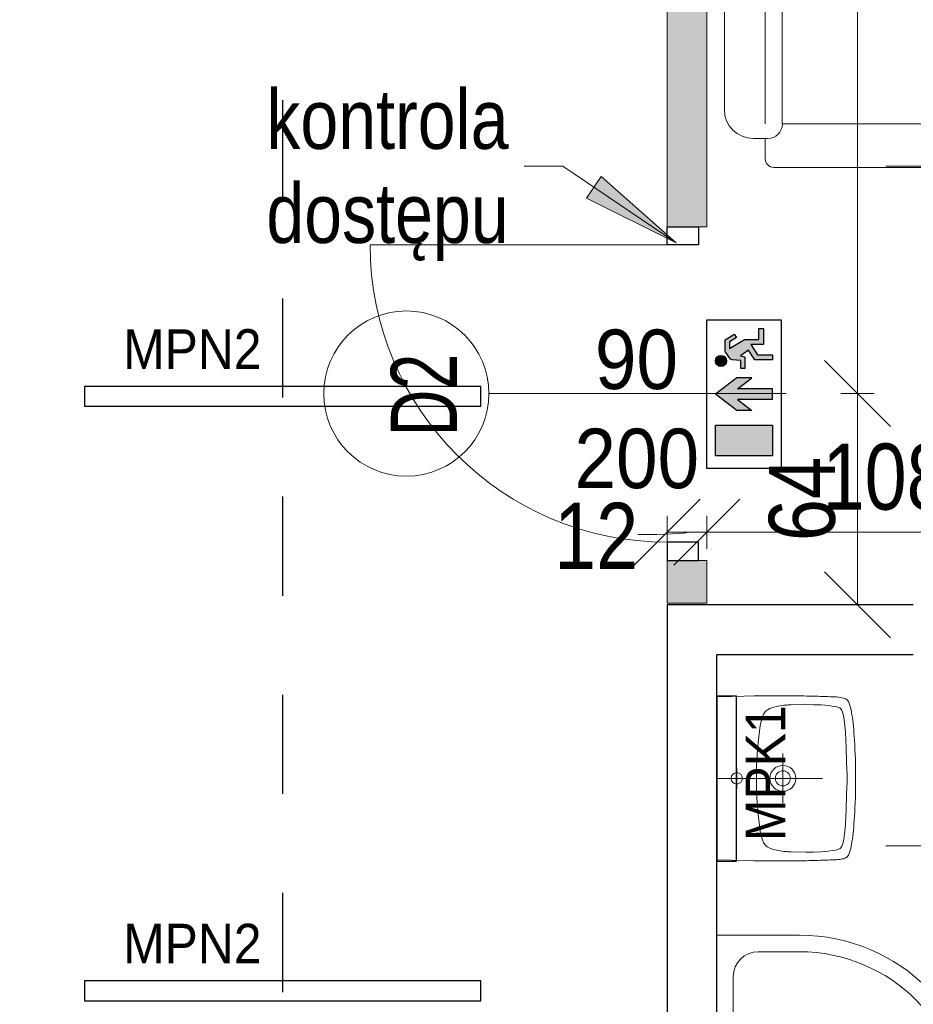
# Model space of a CAD drawing. Header units: centimetres. Extents: x -1631 to 21770, y -8842 to 3590.
# Tile 103 of 142: x -519 to -248, y 1989 to 2288. Entities that reach past the tile are written whole.
import ezdxf

# ---------------------------------------------------------------- set-up
doc = ezdxf.new("R2010")
doc.units = ezdxf.units.CM
doc.linetypes.add('Dash', pattern=[60, 30, -30])
for name, color, linetype, lineweight in [('A-ANNO-DIMS', 211, 'Continuous', 13), ('A-ANNO-DIMS-100', 211, 'Continuous', 13), ('A-ANNO-NOTE', 131, 'Continuous', 9), ('A-AREA-IDEN', 2, 'Continuous', 13), ('A-DETL', 90, 'Continuous', 9), ('A-DETL-GENF', 92, 'Continuous', 9), ('A-DETL-MEDM', 33, 'Continuous', 13), ('A-DOOR', 31, 'Continuous', 13), ('A-WALL', 113, 'Continuous', 13), ('A-WALL-PATT', 111, 'Continuous', 13), ('G-ANNO-TEXT', 231, 'Continuous', 13), ('I-FURN', 30, 'Continuous', 9), ('P-SANR-FIXT', 6, 'Continuous', 9)]:
    doc.layers.add(name, color=color, linetype=linetype, lineweight=lineweight)
doc.layers.add('E_oprawy', color=12, linetype='Continuous')
doc.styles.add('Arial', font='arial.ttf', dxfattribs={"width": 0.9, "height": 18})
doc.styles.add('Arial Narrow_5', font='ARIALN.TTF', dxfattribs={"height": 20})
doc.styles.add('Arial Narrow_6', font='ARIALN.TTF', dxfattribs={"height": 18})
doc.styles.add('Arial_1', font='arial.ttf', dxfattribs={"width": 0.7, "height": 20})
doc.dimstyles.new('Diagonal_1_100__0__wewnętrzne', dxfattribs={"dimscale": 30.48, "dimtxt": 20.468619, "dimasz": 0.656168, "dimexe": 0.164042, "dimexo": 0.0625, "dimgap": 0.032808, "dimtad": 1, "dimdec": 0, "dimdsep": 46, "dimtxsty": 'Arial Narrow_5', "dimblk1": 'OBLIQUE', "dimblk2": 'OBLIQUE', "dimsah": 1, "dimcen": 0.09, "dimazin": 0, "dimtfac": 1, "dimtdec": 4, "dimtix": 1, "dimtmove": 0, "dimatfit": 3, "dimfxl": 0, "dimtvp": 1, "dimtolj": 1, "dimtzin": 0, "dimarcsym": 0})
doc.dimstyles.new('Diagonal_1_100__0__wewnętrzne_1', dxfattribs={"dimscale": 30.48, "dimtxt": 20.468619, "dimasz": 0.656168, "dimexe": 0.164042, "dimexo": 0.0625, "dimgap": 0.032808, "dimtad": 1, "dimdec": 0, "dimdsep": 46, "dimtxsty": 'Arial Narrow_5', "dimblk1": 'OBLIQUE', "dimblk2": 'OBLIQUE', "dimsah": 1, "dimcen": 0.09, "dimazin": 0, "dimtfac": 1, "dimtdec": 4, "dimtix": 1, "dimtmove": 1, "dimatfit": 3, "dimfxl": 0, "dimtvp": 1, "dimtolj": 1, "dimtzin": 0, "dimarcsym": 0})

# ---------------------------------------------------------------- blocks, each defined once
blk = doc.blocks.new('brodzik natryskowy 80x80 półokrągły - brodzik natryskowy 80x80 półokrągły-2355028-6_piętro IV __13_80 m_ - stan projektowany')
at = {"layer": 'P-SANR-FIXT'}
for p, q in [((-60, -5), (-60, 20)), ((-47.5, 15), (7.5, 15)), ((-55, -5), (-55, 7.5)), ((15, 7.5), (15, -47.5)), ((7.5, -55), (-5, -55)), ((20, -60), (-5, -60))]:
    blk.add_line(p, q, dxfattribs=at)
blk.add_circle((0, 0), 2.5, dxfattribs=at)
for centre, radius, start, end in [((-47.5, 7.5), 7.5, 90, 180), ((7.5, 7.5), 7.5, 360, 90), ((-5, -5), 55, 180, 270), ((-5, -5), 50, 180, 270), ((7.5, -47.5), 7.5, 270, 360)]:
    blk.add_arc(centre, radius, start, end, dxfattribs=at)
blk = doc.blocks.new('kanapa 3 siedziska - kanapa-819259-6_piętro IV __13_80 m_ - stan projektowany')
at = {"layer": 'I-FURN'}
for p, q in [((-68.01, 33.89), (-32.91, 33.89)), ((-15.36, 33.89), (15.36, 33.89)), ((32.91, 33.89), (68.01, 33.89)), ((-76.78, 20.72), (-76.78, 25.11)), ((-24.13, 25.11), (-24.13, 20.72)), ((24.13, 25.11), (24.13, 20.72)), ((76.78, 25.11), (76.78, 20.72)), ((-76.78, 21.53), (-82.92, 21.53)), ((-72.39, 21.53), (-28.68, 21.53)), ((19.58, 21.53), (-19.58, 21.53)), ((28.52, 21.53), (34.66, 21.53)), ((72.39, 21.53), (28.68, 21.53)), ((76.78, 21.53), (82.92, 21.53)), ((-85.56, -29.29), (-85.56, 18.9)), ((85.56, 18.9), (85.56, -29.29)), ((-72.39, 16.34), (-72.39, -29.29)), ((-24.13, 16.34), (-72.39, 16.34)), ((-24.13, 16.34), (-24.13, -29.29)), ((24.13, 16.34), (-24.13, 16.34)), ((72.39, 16.34), (24.13, 16.34)), ((24.13, -29.29), (24.13, 16.34)), ((72.39, -29.29), (72.39, 16.34)), ((-72.39, -29.29), (-85.56, -29.29)), ((85.56, -29.29), (72.39, -29.29)), ((-26.76, -31.93), (-69.76, -31.93)), ((-21.5, -31.93), (21.5, -31.93)), ((26.76, -31.93), (69.76, -31.93))]:
    blk.add_line(p, q, dxfattribs=at)
for centre, radius, start, end in [((-68.01, 25.11), 8.77, 90, 180), ((-32.91, 25.11), 8.77, 0, 90), ((-15.36, 25.11), 8.77, 90, 180), ((15.36, 25.11), 8.77, 360, 90), ((32.91, 25.11), 8.77, 90, 180), ((68.01, 25.11), 8.77, 0, 90), ((-82.92, 18.9), 2.63, 90, 180), ((82.92, 18.9), 2.63, 0, 90), ((-72.39, 20.72), 4.39, 180, 270), ((-28.52, 20.72), 4.39, 270, 0), ((-19.74, 20.72), 4.39, 180, 270), ((19.74, 20.72), 4.39, 270, 360), ((28.52, 20.72), 4.39, 180, 270), ((72.39, 20.72), 4.39, 270, 0), ((-69.76, -29.29), 2.63, 180, 270), ((-26.76, -29.29), 2.63, 270, 0), ((-21.5, -29.29), 2.63, 180, 270), ((21.5, -29.29), 2.63, 270, 0), ((26.76, -29.29), 2.63, 180, 270), ((69.76, -29.29), 2.63, 270, 0)]:
    blk.add_arc(centre, radius, start, end, dxfattribs=at)
blk = doc.blocks.new('Umywalka koło Nova Pro - Pro 50-2266753-6_piętro IV __13_80 m_ - stan projektowany')
at = {"layer": 'P-SANR-FIXT'}
for p, q in [((-10.24, 47.61), (-9.61, 47.82)), ((-9.61, 47.82), (-10.24, 47.61)), ((-9.61, 47.82), (-8.94, 48.01)), ((-8.94, 48.01), (-9.61, 47.82)), ((-8.94, 48.01), (-8.25, 48.14)), ((-8.25, 48.14), (-8.94, 48.01)), ((-8.25, 48.14), (-7.5, 48.3)), ((-7.5, 48.3), (-8.25, 48.14)), ((-7.5, 48.3), (-6.73, 48.41)), ((-6.73, 48.41), (-7.5, 48.3)), ((-6.73, 48.41), (-5.93, 48.54)), ((-5.93, 48.54), (-6.73, 48.41)), ((-5.93, 48.54), (-5.1, 48.65)), ((-5.1, 48.65), (-5.93, 48.54)), ((-5.1, 48.65), (-4.2, 48.75)), ((-4.2, 48.75), (-5.1, 48.65)), ((-4.2, 48.75), (-3.27, 48.86)), ((-3.27, 48.86), (-4.2, 48.75)), ((-3.27, 48.86), (-2.28, 48.94)), ((-2.28, 48.94), (-3.27, 48.86)), ((-2.28, 48.94), (-1.24, 49.02)), ((-1.24, 49.02), (-2.28, 48.94)), ((-1.24, 49.02), (-0.15, 49.13)), ((-0.15, 49.13), (-1.24, 49.02)), ((-0.15, 49.13), (1.05, 49.21)), ((1.05, 49.21), (-0.15, 49.13)), ((1.05, 49.21), (2.3, 49.26)), ((2.3, 49.26), (1.05, 49.21)), ((2.3, 49.26), (3.66, 49.34)), ((3.66, 49.34), (2.3, 49.26)), ((3.66, 49.34), (5.12, 49.39)), ((5.12, 49.39), (3.66, 49.34)), ((5.12, 49.39), (6.72, 49.45)), ((6.72, 49.45), (5.12, 49.39)), ((6.72, 49.45), (8.45, 49.47)), ((8.45, 49.47), (6.72, 49.45)), ((8.45, 49.47), (10.4, 49.5)), ((10.4, 49.5), (8.45, 49.47)), ((10.4, 49.5), (14.63, 49.5)), ((14.63, 49.5), (10.4, 49.5)), ((14.63, 49.5), (16.55, 49.47)), ((16.55, 49.47), (14.63, 49.5)), ((16.55, 49.47), (18.31, 49.45)), ((18.31, 49.45), (16.55, 49.47)), ((18.31, 49.45), (19.88, 49.39)), ((19.88, 49.39), (18.31, 49.45)), ((19.88, 49.39), (21.34, 49.34)), ((21.34, 49.34), (19.88, 49.39)), ((21.34, 49.34), (22.7, 49.26)), ((22.7, 49.26), (21.34, 49.34)), ((22.7, 49.26), (23.98, 49.21)), ((23.98, 49.21), (22.7, 49.26)), ((23.98, 49.21), (25.15, 49.13)), ((25.15, 49.13), (23.98, 49.21)), ((25.15, 49.13), (26.24, 49.02)), ((26.24, 49.02), (25.15, 49.13)), ((26.24, 49.02), (27.31, 48.94)), ((27.31, 48.94), (26.24, 49.02)), ((27.31, 48.94), (28.29, 48.86)), ((28.29, 48.86), (27.31, 48.94)), ((28.29, 48.86), (29.23, 48.75)), ((29.23, 48.75), (28.29, 48.86)), ((29.23, 48.75), (30.1, 48.65)), ((30.1, 48.65), (29.23, 48.75)), ((30.1, 48.65), (30.93, 48.54)), ((30.93, 48.54), (30.1, 48.65)), ((30.93, 48.54), (31.76, 48.41)), ((31.76, 48.41), (30.93, 48.54)), ((31.76, 48.41), (32.5, 48.3)), ((32.5, 48.3), (31.76, 48.41)), ((32.5, 48.3), (33.25, 48.14)), ((33.25, 48.14), (32.5, 48.3)), ((33.25, 48.14), (33.97, 48.01)), ((33.97, 48.01), (33.25, 48.14)), ((33.97, 48.01), (34.63, 47.82)), ((34.63, 47.82), (33.97, 48.01)), ((34.63, 47.82), (35.24, 47.61)), ((35.24, 47.61), (34.63, 47.82)), ((-12.08, 44.31), (-12, 44.87)), ((-12, 44.87), (-11.92, 45.37)), ((-11.92, 45.37), (-11.82, 45.88)), ((-11.82, 45.88), (-11.71, 46.17)), ((-11.6, 46.46), (-11.79, 45.88)), ((-11.71, 46.17), (-11.6, 46.46)), ((-11.6, 46.46), (-11.26, 46.97)), ((-11.26, 46.97), (-11.6, 46.46)), ((-11.26, 46.97), (-10.8, 47.34)), ((-10.8, 47.34), (-11.26, 46.97)), ((-10.8, 47.34), (-10.24, 47.61)), ((-10.24, 47.61), (-10.8, 47.34)), ((-8.86, 44.6), (-8.7, 44.84)), ((-8.7, 44.84), (-8.51, 45.05)), ((-8.51, 45.05), (-8.03, 45.35)), ((-8.03, 45.35), (-7.53, 45.56)), ((-7.53, 45.56), (-6.97, 45.72)), ((-6.97, 45.72), (-5.88, 45.93)), ((-5.88, 45.93), (-3.64, 46.25)), ((-3.64, 46.25), (-1.4, 46.44)), ((-1.4, 46.44), (3.1, 46.68)), ((3.1, 46.68), (7.6, 46.81)), ((7.6, 46.81), (9.86, 46.89)), ((9.86, 46.89), (11.04, 46.92)), ((11.04, 46.92), (11.7, 46.92)), ((11.7, 46.92), (12.5, 46.94)), ((12.5, 46.94), (13.3, 46.92)), ((13.3, 46.92), (13.99, 46.92)), ((13.99, 46.92), (15.14, 46.89)), ((15.14, 46.89), (17.4, 46.81)), ((17.4, 46.81), (21.9, 46.68)), ((21.9, 46.68), (26.4, 46.44)), ((26.4, 46.44), (28.64, 46.25)), ((28.64, 46.25), (30.88, 45.93)), ((30.88, 45.93), (31.97, 45.72)), ((31.97, 45.72), (32.53, 45.56)), ((32.53, 45.56), (33.06, 45.35)), ((33.06, 45.35), (33.54, 45.05)), ((33.54, 45.05), (33.73, 44.84)), ((33.73, 44.84), (33.86, 44.6)), ((35.24, 47.61), (35.8, 47.34)), ((35.8, 47.34), (35.24, 47.61)), ((35.8, 47.34), (36.28, 46.97)), ((36.28, 46.97), (35.8, 47.34)), ((36.28, 46.97), (36.6, 46.46)), ((36.6, 46.46), (36.28, 46.97)), ((36.6, 46.46), (36.82, 45.88)), ((36.82, 45.88), (36.92, 45.37)), ((36.92, 45.37), (37.03, 44.87)), ((37.03, 44.87), (37.08, 44.31)), ((-12.24, 41.11), (-12.22, 41.78)), ((-12.22, 41.78), (-12.19, 42.44)), ((-12.19, 42.44), (-12.16, 43.08)), ((-12.16, 43.08), (-12.14, 43.72)), ((-12.14, 43.72), (-12.08, 44.31)), ((-9.53, 41.32), (-9.39, 42.44)), ((-9.39, 42.44), (-9.21, 43.53)), ((-9.21, 43.53), (-9.05, 44.09)), ((-9.05, 44.09), (-8.86, 44.6)), ((33.86, 44.6), (34.07, 44.09)), ((34.07, 44.09), (34.21, 43.53)), ((34.21, 43.53), (34.39, 42.44)), ((34.39, 42.44), (34.53, 41.32)), ((37.08, 44.31), (37.14, 43.72)), ((37.14, 43.72), (37.16, 43.08)), ((37.16, 43.08), (37.19, 42.44)), ((37.19, 42.44), (37.22, 41.78)), ((37.22, 41.78), (37.24, 41.11)), ((-12.35, 38.15), (-12.32, 38.93)), ((-12.32, 38.93), (-12.3, 39.67)), ((-12.3, 39.67), (-12.27, 40.39)), ((-12.27, 40.39), (-12.24, 41.11)), ((-9.79, 36.82), (-9.71, 39.06)), ((-9.71, 39.06), (-9.53, 41.32)), ((12.5, 7.5), (12.5, 39.5)), ((34.53, 41.32), (34.71, 39.06)), ((34.71, 39.06), (34.82, 36.82)), ((37.24, 41.11), (37.27, 40.39)), ((37.27, 40.39), (37.3, 39.67)), ((37.3, 39.67), (37.32, 38.93)), ((37.32, 38.93), (37.35, 38.15)), ((-12.4, 35.38), (-12.38, 36.56)), ((-12.38, 36.56), (-12.35, 37.38)), ((-12.35, 37.38), (-12.35, 38.15)), ((-9.84, 34.56), (-9.79, 36.82)), ((34.82, 36.82), (34.84, 34.56)), ((37.35, 38.15), (37.35, 37.38)), ((37.35, 37.38), (37.38, 36.56)), ((37.38, 36.56), (37.4, 35.38)), ((-12.46, 32), (-12.43, 32.96)), ((-12.43, 33.89), (-12.4, 34.8)), ((-12.43, 32.96), (-12.43, 33.89)), ((-12.4, 34.8), (-12.4, 35.38)), ((-9.76, 30.06), (-9.84, 34.56)), ((34.84, 34.56), (34.76, 30.06)), ((37.4, 35.38), (37.43, 34.8)), ((37.43, 34.8), (37.43, 33.89)), ((37.43, 33.89), (37.46, 32.96)), ((37.46, 32.96), (37.46, 32)), ((-12.48, 29.31), (-12.46, 30.99)), ((-12.46, 30.99), (-12.46, 32)), ((-9.74, 29.37), (-9.76, 30.06)), ((34.76, 30.06), (34.74, 29.37)), ((37.46, 32), (37.48, 30.99)), ((37.48, 30.99), (37.48, 29.31)), ((-12.51, 25.8), (-12.48, 27.63)), ((-12.48, 27.63), (-12.48, 29.31)), ((-9.71, 29.05), (-9.74, 29.37)), ((-9.69, 28.65), (-9.71, 29.05)), ((-9.61, 27.77), (-9.69, 28.65)), ((-9.37, 26.04), (-9.61, 27.77)), ((20.01, 27.5), (5.01, 27.5)), ((34.63, 27.77), (34.37, 26.04)), ((34.69, 28.65), (34.63, 27.77)), ((34.71, 29.05), (34.69, 28.65)), ((34.74, 29.37), (34.71, 29.05)), ((37.48, 29.31), (37.51, 27.63)), ((37.51, 27.63), (37.51, 23.77)), ((-12.48, 23.77), (-12.51, 25.8)), ((-8.91, 24.36), (-9.37, 26.04)), ((-8.62, 23.53), (-8.91, 24.36)), ((33.91, 24.36), (33.62, 23.53)), ((34.37, 26.04), (33.91, 24.36)), ((-12.48, 21.48), (-12.48, 23.77)), ((-12.45, 18.85), (-12.48, 21.48)), ((-8.19, 22.76), (-8.62, 23.53)), ((-7.93, 22.41), (-8.19, 22.76)), ((-7.61, 22.12), (-7.93, 22.41)), ((-6.89, 21.64), (-7.61, 22.12)), ((-6.09, 21.3), (-6.89, 21.64)), ((-5.24, 21.03), (-6.09, 21.3)), ((-3.53, 20.66), (-5.24, 21.03)), ((30.26, 21.03), (28.56, 20.66)), ((31.09, 21.3), (30.26, 21.03)), ((31.89, 21.64), (31.09, 21.3)), ((32.61, 22.12), (31.89, 21.64)), ((32.93, 22.41), (32.61, 22.12)), ((33.19, 22.76), (32.93, 22.41)), ((33.62, 23.53), (33.19, 22.76)), ((37.48, 21.48), (37.45, 18.85)), ((37.51, 23.77), (37.48, 21.48)), ((-12.4, 15.78), (-12.45, 18.85)), ((-1.83, 20.39), (-3.53, 20.66)), ((1.66, 19.99), (-1.83, 20.39)), ((5.15, 19.7), (1.66, 19.99)), ((8.64, 19.56), (5.15, 19.7)), ((10.37, 19.51), (8.64, 19.56)), ((14.63, 19.51), (10.37, 19.51)), ((16.36, 19.56), (14.63, 19.51)), ((19.88, 19.7), (16.36, 19.56)), ((23.34, 19.99), (19.88, 19.7)), ((26.83, 20.39), (23.34, 19.99)), ((28.56, 20.66), (26.83, 20.39)), ((37.45, 18.85), (37.4, 15.78)), ((-12.32, 12.08), (-12.4, 15.78)), ((37.4, 15.78), (37.32, 12.08)), ((-12.19, 7.5), (-12.32, 12.08)), ((15.72, 13.52), (9.46, 13.52)), ((37.32, 12.08), (37.19, 7.5))]:
    blk.add_line(p, q, dxfattribs=at)
for centre, radius in [((12.51, 27.5), 3.92), ((12.51, 27.5), 2.28), ((12.5, 13.52), 1.72)]:
    blk.add_circle(centre, radius, dxfattribs=at)
blk = doc.blocks.new('DRZWI 1S - automatyczna etykieta - Drzwi 90-2321137-6_piętro IV __13_80 m_ - stan projektowany')
at = {"layer": 'A-DETL-GENF'}
for p, q in [((-50.5, 6), (-50.5, -3.5)), ((-45, 6), (-50.5, 6)), ((-45, -3.5), (-45, 6)), ((50.5, 6), (45, 6)), ((45, 6), (45, -3.5)), ((50.5, -3.5), (50.5, 6)), ((-50.5, -3.5), (-45, -3.5)), ((45, -3.5), (50.5, -3.5))]:
    blk.add_line(p, q, dxfattribs=at)
at = {"layer": 'A-DETL-MEDM', "lineweight": 25}
for p, q in [((-45, 6), (-50.5, 6)), ((-50.5, 6), (-50.5, -3.5)), ((-45, -3.5), (-45, 6)), ((45, -3.5), (45, 6)), ((45, 6), (50.5, 6)), ((50.5, 6), (50.5, -3.5)), ((-50.5, -3.5), (-45, -3.5)), ((50.5, -3.5), (45, -3.5))]:
    blk.add_line(p, q, dxfattribs=at)
at = {"layer": 'A-DOOR'}
blk.add_line((45, 6), (45, 96), dxfattribs=at)
blk.add_arc((45, 6), 90, 90, 180, dxfattribs=at)
blk = doc.blocks.new('DIMBLOCK118-6_piętro IV __13_80 m_ - stan projektowany')
at = {"layer": 'A-ANNO-DIMS-100', "transparency": 16777216}
for p, q in [((-310.62, 2132.33), (-300.62, 2142.33)), ((-202.62, 2132.33), (-192.62, 2142.33)), ((-310.62, 2127.33), (-310.62, 2137.33)), ((-202.62, 2127.33), (-202.62, 2137.33)), ((-310.62, 2132.33), (-320.62, 2122.33)), ((-202.62, 2132.33), (-310.62, 2132.33)), ((-310.62, 2132.33), (-310.62, 2127.33)), ((-202.62, 2132.33), (-212.62, 2122.33)), ((-202.62, 2132.33), (-202.62, 2127.33))]:
    blk.add_line(p, q, dxfattribs=at)
at = {"layer": 'A-ANNO-DIMS-100', "color": 0, "transparency": 16777216, "insert": (-275.63, 2159.18), "char_height": 20, "width": 45.6158, "attachment_point": 1, "line_spacing_factor": 0.974696, "style": 'Arial Narrow_5'}
blk.add_mtext('108', dxfattribs=at)
blk = doc.blocks.new('_Oblique')
at = {"color": 0, "linetype": 'ByBlock', "lineweight": -2}
blk.add_line((-0.5, -0.5), (0.5, 0.5), dxfattribs=at)
blk = doc.blocks.new('DIMBLOCK119-6_piętro IV __13_80 m_ - stan projektowany')
at = {"layer": 'A-ANNO-DIMS-100', "transparency": 16777216}
for p, q in [((-322.62, 2132.33), (-312.62, 2142.33)), ((-310.62, 2132.33), (-300.62, 2142.33)), ((-322.62, 2127.33), (-322.62, 2137.33)), ((-310.62, 2127.33), (-310.62, 2137.33)), ((-322.62, 2132.33), (-332.62, 2122.33)), ((-310.62, 2132.33), (-322.62, 2132.33)), ((-322.62, 2132.33), (-322.62, 2127.33)), ((-310.62, 2132.33), (-320.62, 2122.33)), ((-310.62, 2132.33), (-310.62, 2127.33))]:
    blk.add_line(p, q, dxfattribs=at)
blk.add_ellipse((-331.55, 2132.33), major_axis=(14.92, 0), ratio=0.046267, start_param=4.712389, end_param=6.283185, dxfattribs=at)
at = {"layer": 'A-ANNO-DIMS-100', "color": 0, "transparency": 16777216, "insert": (-356.89, 2141.25), "char_height": 20, "width": 30.4105, "attachment_point": 1, "line_spacing_factor": 0.974696, "style": 'Arial Narrow_5'}
blk.add_mtext('12', dxfattribs=at)
blk = doc.blocks.new('METKA_POMIESZCZENIA2 - Rozbudowana - bez ramki-2396678-6_piętro IV __13_80 m_ - stan projektowany')
at = {"layer": 'A-AREA-IDEN'}
for p, q in [((0, 0.425), (0, 0)), ((0.0976, 0), (-0.8, 0)), ((-0.8, 0), (0.9, 0)), ((0, 0), (0, -0.425))]:
    blk.add_line(p, q, dxfattribs=at)
blk = doc.blocks.new('METKA_POMIESZCZENIA2 - Krótka - bez ramki 2-2396683-6_piętro IV __13_80 m_ - stan projektowany')
at = {"layer": 'A-AREA-IDEN'}
blk.add_line((0.0976, 0), (-0.8, 0), dxfattribs=at)
blk = doc.blocks.new('DIMBLOCK199-6_piętro IV __13_80 m_ - stan projektowany')
at = {"layer": 'A-ANNO-DIMS-100', "transparency": 16777216}
for p, q in [((-265.02, 2174.33), (-275.02, 2184.33)), ((-270.02, 2174.33), (-260.02, 2174.33)), ((-265.02, 2174.33), (-270.02, 2174.33)), ((-265.02, 2110.33), (-265.02, 2174.33)), ((-265.02, 2174.33), (-255.02, 2164.33)), ((-265.02, 2110.33), (-275.02, 2120.33)), ((-270.02, 2110.33), (-260.02, 2110.33)), ((-265.02, 2110.33), (-270.02, 2110.33)), ((-265.02, 2110.33), (-255.02, 2100.33))]:
    blk.add_line(p, q, dxfattribs=at)
at = {"layer": 'A-ANNO-DIMS-100', "color": 0, "transparency": 16777216, "insert": (-291.87, 2129.65), "char_height": 20, "width": 30.4105, "attachment_point": 1, "rotation": 90, "line_spacing_factor": 0.974696, "style": 'Arial Narrow_5'}
blk.add_mtext('64', dxfattribs=at)
blk = doc.blocks.new('DIMBLOCK200-6_piętro IV __13_80 m_ - stan projektowany')
at = {"layer": 'A-ANNO-DIMS-100', "transparency": 16777216}
for p, q in [((-265.02, 2452.33), (-275.02, 2462.33)), ((-270.02, 2452.33), (-260.02, 2452.33)), ((-265.02, 2452.33), (-270.02, 2452.33)), ((-265.02, 2174.33), (-265.02, 2452.33)), ((-265.02, 2452.33), (-255.02, 2442.33)), ((-265.02, 2174.33), (-275.02, 2184.33)), ((-270.02, 2174.33), (-260.02, 2174.33)), ((-265.02, 2174.33), (-270.02, 2174.33)), ((-265.02, 2174.33), (-255.02, 2164.33))]:
    blk.add_line(p, q, dxfattribs=at)
at = {"layer": 'A-ANNO-DIMS-100', "color": 0, "transparency": 16777216, "insert": (-291.87, 2294.32), "char_height": 20, "width": 45.6158, "attachment_point": 1, "rotation": 90, "line_spacing_factor": 0.974696, "style": 'Arial Narrow_5'}
blk.add_mtext('278', dxfattribs=at)
blk = doc.blocks.new('MPK1')
at = {"layer": 'E_oprawy', "linetype": 'ByBlock'}
blk.add_lwpolyline([(0, 6), (0, 0), (50, 0), (50, 6)], close=True, dxfattribs=at)
at = {"layer": 'E_oprawy'}
blk.add_circle((25, 0), 0.00001, dxfattribs=at)
at = {"layer": 'E_oprawy', "color": 4, "style": 'Arial', "width": 0.9}
blk.add_text('MPK1', height=12, rotation=180, dxfattribs=at).set_placement((43.89, 20.74))
blk = doc.blocks.new('MPN2')
at = {"layer": 'E_oprawy', "linetype": 'ByBlock'}
blk.add_lwpolyline([(-60, 3), (-60, -3), (60, -3), (60, 3)], close=True, dxfattribs=at)
at = {"layer": 'E_oprawy'}
blk.add_circle((0, 0), 0.00001, dxfattribs=at)
at = {"layer": 'E_oprawy', "color": 4, "style": 'Arial', "width": 0.9}
blk.add_text('MPN2', height=12, dxfattribs=at).set_placement((-48.27, 8.29))
blk = doc.blocks.new('EW_W_GORE')
at = {"layer": 'E_oprawy'}
for points in [[(431.95, 125.13), (425.73, 125.13), (425.73, 113.58), (431.95, 113.58)], [(438.17, 125.13), (434.88, 120.79), (434.88, 117.78), (437.1, 120.71), (437.1, 113.58), (439.24, 113.58), (439.24, 120.71), (441.46, 117.78), (441.46, 120.79)], [(446.02, 124.01, 1), (443.78, 124.01, 1)], [(447.38, 122.28), (448.73, 122.28), (449.62, 120.89), (450.3, 121.32), (450.01, 121.78), (449.13, 123.14), (446.83, 123.14), (445.25, 122.06), (445.1, 121.75), (444.98, 120), (443.37, 120), (443.37, 119.23), (445.7, 119.23), (445.95, 120.1), (446.4, 119.43), (447.05, 118.48), (445.13, 117.18), (445.13, 113.58), (446.14, 113.58), (446.14, 116.64), (448.23, 117.98), (448.23, 115.45), (451.45, 115.46), (451.45, 116.38), (449.24, 116.38), (449.24, 119.27)]]:
    blk.add_hatch(color=3, dxfattribs=at).paths.add_polyline_path(points)
at = {"layer": 'E_oprawy', "color": 3}
for p, q in [((425.73, 125.13), (431.95, 125.13)), ((425.73, 113.58), (425.73, 125.13)), ((431.95, 125.13), (431.95, 113.58)), ((434.88, 120.79), (438.17, 125.13)), ((441.46, 120.79), (438.17, 125.13)), ((444.98, 120), (445.1, 121.75)), ((445.1, 121.75), (445.25, 122.06)), ((445.25, 122.06), (446.83, 123.14)), ((446.83, 123.14), (449.13, 123.14)), ((448.73, 122.28), (447.38, 122.28)), ((447.38, 122.28), (449.24, 119.27)), ((449.62, 120.89), (448.73, 122.28)), ((449.13, 123.14), (450.01, 121.78)), ((450.3, 121.32), (449.62, 120.89)), ((450.01, 121.78), (450.3, 121.32)), ((434.88, 117.78), (434.88, 120.79)), ((437.1, 120.71), (434.88, 117.78)), ((437.1, 113.58), (437.1, 120.71)), ((439.24, 113.58), (439.24, 120.71)), ((439.24, 120.71), (441.46, 117.78)), ((441.46, 117.78), (441.46, 120.79)), ((443.37, 119.23), (443.37, 120)), ((443.37, 120), (444.98, 120)), ((445.95, 120.1), (445.7, 119.23)), ((446.4, 119.43), (445.95, 120.1)), ((447.05, 118.48), (446.4, 119.43)), ((449.24, 119.27), (449.24, 116.38)), ((445.7, 119.23), (443.37, 119.23)), ((445.13, 117.18), (447.05, 118.48)), ((448.23, 117.98), (446.14, 116.64)), ((448.23, 115.45), (448.23, 117.98)), ((445.13, 113.58), (445.13, 117.18)), ((446.14, 116.64), (446.14, 113.58)), ((451.45, 115.46), (448.23, 115.45)), ((449.24, 116.38), (451.45, 116.38)), ((451.45, 116.38), (451.45, 115.46)), ((431.95, 113.58), (425.73, 113.58)), ((437.1, 113.58), (439.24, 113.58)), ((446.14, 113.58), (445.13, 113.58))]:
    blk.add_line(p, q, dxfattribs=at)
blk.add_lwpolyline([(423.17, 126.85), (453.17, 126.85), (453.17, 111.85), (423.17, 111.85)], close=True, dxfattribs=at)
blk.add_circle((444.9, 124.01), 1.12, dxfattribs=at)

msp = doc.modelspace()

# ---------------------------------------------------------------- hatches: boundary and pattern name
at = {"layer": 'A-WALL-PATT'}
h = msp.add_hatch(color=9, dxfattribs=at)
h.paths.add_polyline_path([(-322.62, 2110.83), (-310.62, 2110.83), (-310.62, 2123.83), (-322.62, 2123.83)], flags=0)
h.paths.add_polyline_path([(-322.62, 2224.83), (-310.62, 2224.83), (-310.62, 2542.83), (-322.62, 2542.83), (-322.62, 2265.07)], flags=0)
h.paths.add_polyline_path([(-322.62, 2643.83), (-310.62, 2643.83), (-310.62, 2768.33), (-322.62, 2768.33)], flags=0)
at = {"layer": 'G-ANNO-TEXT'}
msp.add_hatch(color=50, dxfattribs=at).paths.add_polyline_path([(-319.97, 2219.95), (-342.61, 2240.02), (-347.04, 2233.48)], flags=0)

# ---------------------------------------------------------------- linework, layer by layer
at = {"layer": 'A-ANNO-NOTE', "lineweight": 13}
msp.add_line((-286.62, 2174.33), (-376.62, 2174.33), dxfattribs=at)
msp.add_line((-286.62, 2174.33), (-376.62, 2174.33), dxfattribs=at)
msp.add_circle((-401.62, 2174.33), 25, dxfattribs=at)
at = {"layer": 'A-DETL', "linetype": 'Dash', "lineweight": 25}
msp.add_open_spline([(-552.77, 2638.57), (-478.91, 2638.57), (-476.08, 2638.57), (-439.12, 2638.57), (-439.12, 2601.62), (-439.12, 2598.79), (-439.12, 2573.54), (-439.12, 1655.82), (-439.12, 1618.87), (-439.12, 1616.04), (-439.12, 1512.36), (-439.12, 1509.53), (-439.12, 1472.57), (-476.08, 1472.57), (-478.91, 1472.57), (-555.62, 1472.57)], degree=3, knots=[0, 0, 0, 0, 1.242892, 2.082132, 2.921372, 3.63261, 13.975949, 24.692511, 35.163852, 36.732804, 37.928533, 39.497485, 40.336725, 41.175965, 42.450024, 42.450024, 42.450024, 42.450024], dxfattribs=at)
at = {"layer": 'A-WALL', "lineweight": 9}
for p, q in [((-322.62, 2542.83), (-322.62, 2224.83)), ((-310.62, 2224.83), (-310.62, 2452.33)), ((-313.12, 2224.83), (-310.62, 2224.83)), ((-322.62, 2123.83), (-322.62, 2110.83)), ((-310.62, 2123.83), (-313.12, 2123.83)), ((-310.62, 2110.83), (-310.62, 2123.83))]:
    msp.add_line(p, q, dxfattribs=at)
at = {"layer": 'A-WALL'}
msp.add_line((-322.62, 2110.83), (-310.62, 2110.83), dxfattribs=at)
at = {"layer": 'A-WALL', "color": 7, "lineweight": 25}
for p, q in [((-248.12, 2110.33), (-322.62, 2110.33)), ((-322.62, 2110.33), (-322.62, 1628.33)), ((-307.62, 2095.33), (-248.12, 2095.33)), ((-307.62, 1643.33), (-307.62, 2095.33))]:
    msp.add_line(p, q, dxfattribs=at)
at = {"layer": 'G-ANNO-TEXT', "color": 50}
for p, q in [((-354.27, 2243.14), (-365.98, 2243.14)), ((-319.97, 2219.95), (-354.27, 2243.14)), ((-342.61, 2240.02), (-347.04, 2233.48)), ((-319.97, 2219.95), (-342.61, 2240.02)), ((-347.04, 2233.48), (-319.97, 2219.95))]:
    msp.add_line(p, q, dxfattribs=at)

# ---------------------------------------------------------------- block references
at = {"layer": 'A-AREA-IDEN', "xscale": 99.99999999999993, "yscale": 99.99999999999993, "zscale": 99.99999999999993}
for name, p in [('METKA_POMIESZCZENIA2 - Rozbudowana - bez ramki-2396678-6_piętro IV __13_80 m_ - stan projektowany', (-176.43, 2243.21)), ('METKA_POMIESZCZENIA2 - Krótka - bez ramki 2-2396683-6_piętro IV __13_80 m_ - stan projektowany', (-176.43, 2037.43))]:
    msp.add_blockref(name, p, dxfattribs=at)
at = {"layer": 'A-DOOR', "rotation": 89.99999999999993}
msp.add_blockref('DRZWI 1S - automatyczna etykieta - Drzwi 90-2321137-6_piętro IV __13_80 m_ - stan projektowany', (-316.62, 2174.33), dxfattribs=at)
at = {"layer": 'E_oprawy'}
for p in [(-439.12, 2173.51), (-439.12, 1993.51)]:
    msp.add_blockref('MPN2', p, dxfattribs=at)
at = {"layer": 'E_oprawy', "xscale": 1.5, "yscale": 1.5, "zscale": 1.5, "rotation": 90}
msp.add_blockref('EW_W_GORE', (-120.34, 1516.86), dxfattribs=at)
at = {"layer": 'E_oprawy', "rotation": 270.0000000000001}
msp.add_blockref('MPK1', (-307.62, 2082.75), dxfattribs=at)
at = {"layer": 'I-FURN', "rotation": 90.00000000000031}
msp.add_blockref('kanapa 3 siedziska - kanapa-819259-6_piętro IV __13_80 m_ - stan projektowany', (-271.45, 2328.33), dxfattribs=at)
at = {"layer": 'P-SANR-FIXT'}
for name, p, rotation in [('Umywalka koło Nova Pro - Pro 50-2266753-6_piętro IV __13_80 m_ - stan projektowany', (-315.12, 2070.33), 270.0000000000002), ('brodzik natryskowy 80x80 półokrągły - brodzik natryskowy 80x80 półokrągły-2355028-6_piętro IV __13_80 m_ - stan projektowany', (-287.62, 1950.33), 180)]:
    msp.add_blockref(name, p, dxfattribs=dict(at, rotation=rotation))

# ---------------------------------------------------------------- texts
at = {"layer": 'A-ANNO-NOTE', "lineweight": 211, "char_height": 18, "attachment_point": 5, "line_spacing_factor": 0.936439, "style": 'Arial'}
for s, insert, width in [('\\pxqc,t6.35,12.7,19.05,25.4,31.75,38.1,44.45,50.8,57.15,63.5,69.85,76.2,82.55,88.9,95.25,101.6,107.95,114.3,120.65,127,133.35,139.7,146.05,152.4,158.75,165.1,171.45,177.8,184.15,190.5,196.85,203.2;{90}', (-331.95, 2184.56), 25.65), ('\\pxqc,t6.35,12.7,19.05,25.4,31.75,38.1,44.45,50.8,57.15,63.5,69.85,76.2,82.55,88.9,95.25,101.6,107.95,114.3,120.65,127,133.35,139.7,146.05,152.4,158.75,165.1,171.45,177.8,184.15,190.5,196.85,203.2;{200}', (-331.86, 2154.56), 38.07), ('\\pxqc,t6.35,12.7,19.05,25.4,31.75,38.1,44.45,50.8,57.15,63.5,69.85,76.2,82.55,88.9,95.25,101.6,107.95,114.3,120.65,127,133.35,139.7,146.05,152.4,158.75,165.1,171.45,177.8,184.15,190.5,196.85,203.2;{200}', (-331.86, 2154.56), 38.07)]:
    msp.add_mtext(s, dxfattribs=dict(at, insert=insert, width=width))
at = {"layer": 'A-ANNO-NOTE', "lineweight": 211, "insert": (-396.33, 2173.9), "char_height": 20, "width": 25.97, "attachment_point": 5, "rotation": 90, "line_spacing_factor": 0.936439, "style": 'Arial_1'}
msp.add_mtext('\\pxqc,t4.445,8.89,13.335,17.78,22.225,26.67,31.115,35.56,40.005,44.45,48.895,53.34,57.785,62.23,66.675,71.12,75.565,80.01,84.455,88.9,93.345,97.79,102.235,106.68,111.125,115.57,120.015,124.46,128.905,133.35,137.795,142.24;{D2}', dxfattribs=at)
at = {"layer": 'G-ANNO-TEXT', "color": 7, "insert": (-444.03, 2266.4), "char_height": 18, "width": 73.4, "attachment_point": 1, "line_spacing_factor": 0.949189, "style": 'Arial Narrow_6'}
msp.add_mtext('\\pt127.00008,253.99998,381.00006,507.99996,635.00004,761.99994,889.00002,1015.99992,1143,1270.00008,1396.99998,1524.00006,1650.99996,1778.00004,1904.99994,2032.00002,2158.99992,2286,2413.00008,2539.99998,2667.00006,2793.99996,2921.00004,3047.99994,3175.00002,3301.99992,3429,3556.00008,3682.99998,3810.00006,3936.99996,4064.00004;kontrola dostępu', dxfattribs=at)

# ---------------------------------------------------------------- dimensions: what is measured, and where the dimension line sits
at = {"layer": 'A-ANNO-DIMS'}
for base, p1, p2, override, picture, middle in [((-265.02, 2452.33), (-270.02, 2174.33), (-270.02, 2452.33), {"dimpost": '<>', "dimfxl": 278}, 'DIMBLOCK200-6_piętro IV __13_80 m_ - stan projektowany', (-276.23, 2313.33)), ((-265.02, 2174.33), (-270.02, 2110.33), (-270.02, 2174.33), {"dimpost": '<>', "dimfxl": 64}, 'DIMBLOCK199-6_piętro IV __13_80 m_ - stan projektowany', (-276.23, 2142.33))]:
    dim = msp.add_linear_dim(base=base, p1=p1, p2=p2, angle=90, dimstyle='Diagonal_1_100__0__wewnętrzne', override=override, dxfattribs=at)
    dim.commit()
    dim.dimension.update_dxf_attribs({"geometry": picture, "text_midpoint": middle})
dim = msp.add_linear_dim(base=(-310.62, 2132.33), p1=(-202.62, 2127.33), p2=(-310.62, 2127.33), dimstyle='Diagonal_1_100__0__wewnętrzne', override={"dimpost": '<>', "dimfxl": 108}, dxfattribs=at)
dim.commit()
dim.dimension.update_dxf_attribs({"geometry": 'DIMBLOCK118-6_piętro IV __13_80 m_ - stan projektowany', "text_midpoint": (-256.62, 2143.55)})
dim = msp.add_linear_dim(base=(-322.62, 2132.33), p1=(-310.62, 2127.33), p2=(-322.62, 2127.33), dimstyle='Diagonal_1_100__0__wewnętrzne_1', override={"dimpost": '<>', "dimfxl": 12}, dxfattribs=at)
dim.commit()
dim.dimension.update_dxf_attribs({"geometry": 'DIMBLOCK119-6_piętro IV __13_80 m_ - stan projektowany', "text_midpoint": (-341.68, 2127.91), "dimtype": 160, "text_rotation": 360})

doc.saveas('drawing.dxf')
